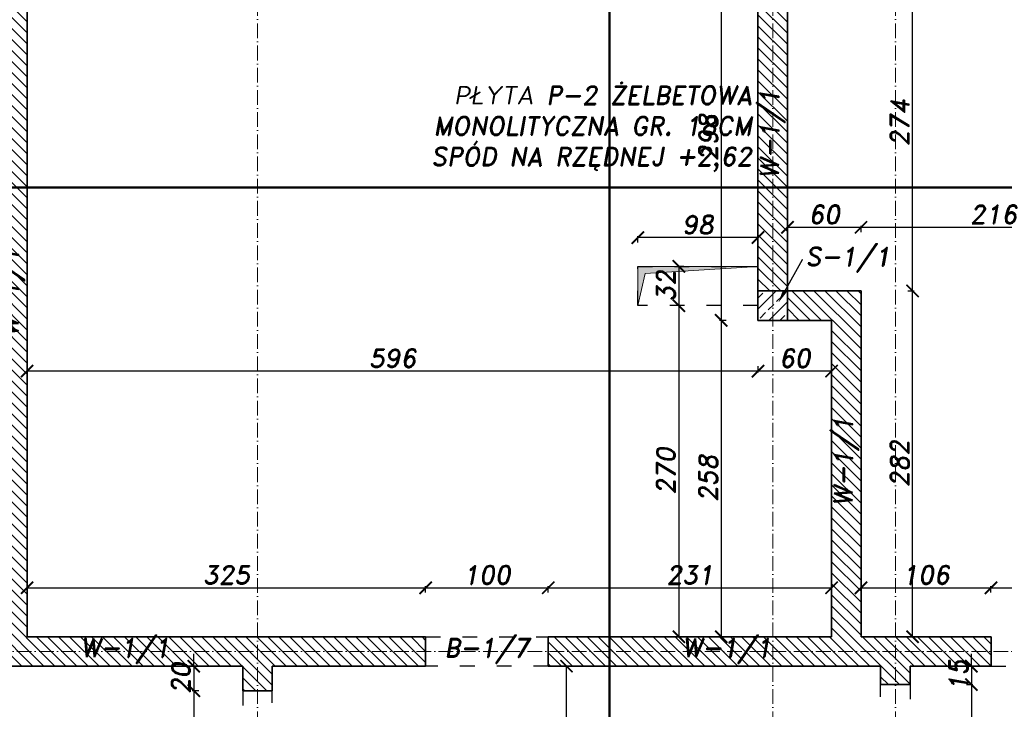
# Model space of a CAD drawing. Header units: millimetres. Extents: x 295948 to 312016, y 6878 to 18016.
# Tile 18 of 252: x 296744 to 297547, y 12439 to 13001. Entities that reach past the tile are written whole.
import ezdxf
from ezdxf import colors
from ezdxf.entities.mleader import LeaderData, LeaderLine
from ezdxf.math import Vec2, Vec3

# ---------------------------------------------------------------- set-up
doc = ezdxf.new("R2010")
doc.units = ezdxf.units.MM
doc.linetypes.add('ACAD_ISO03W100', pattern=[30, 12, -18])
doc.linetypes.add('ACAD_ISO10W100', pattern=[18, 12, -3, 0, -3])
for name, color, linetype, lineweight in [('konstrukcja', 3, 'Continuous', 35), ('konstrukcja wymiary', 1, 'Continuous', 13), ('kreskowanie', 253, 'Continuous', 0), ('opisy', 2, 'Continuous', 18), ('osie', 5, 'ACAD_ISO10W100', 13), ('zbrojenie', 4, 'Continuous', 50)]:
    doc.layers.add(name, color=color, linetype=linetype, lineweight=lineweight)
doc.layers.add('przerywane', color=6, linetype='ACAD_ISO03W100')
doc.styles.add('KONSTRUKCJA', font='romand.shx', dxfattribs={"oblique": 10})
doc.styles.get("Standard").update_dxf_attribs({"font": 'romand.shx', "oblique": 10})
doc.dimstyles.new('175', dxfattribs={"dimtxt": 15, "dimasz": 10, "dimexe": 1.25, "dimexo": 0.625, "dimgap": 3, "dimtad": 1, "dimdec": 0, "dimrnd": 0.5, "dimtxsty": 'KONSTRUKCJA', "dimblk": 'ARCHTICK', "dimcen": 2.5, "dimadec": 0, "dimazin": 0, "dimtfac": 1, "dimtdec": 0, "dimtix": 1, "dimtmove": 0, "dimatfit": 3, "dimfxl": 4, "dimfxlon": 1, "dimarcsym": 0})

# ---------------------------------------------------------------- blocks, each defined once
blk = doc.blocks.new('_ArchTick')
at = {"color": 0, "linetype": 'ByBlock', "lineweight": 13, "const_width": 0.15}
blk.add_lwpolyline([(-0.5, -0.5), (0.5, 0.5)], dxfattribs=at)
blk = doc.blocks.new('*D554')
at = {"layer": 'Defpoints', "color": 0, "transparency": 16777216}
for p in [(297075.36, 12537.84), (296750.36, 12497.84), (297075.36, 12497.84)]:
    blk.add_point(p, dxfattribs=at)
at = {"layer": 'konstrukcja wymiary', "color": 0, "lineweight": -2, "transparency": 16777216}
for p, q in [((296750.36, 12533.84), (296750.36, 12539.09)), ((296750.36, 12537.84), (297075.36, 12537.84)), ((297075.36, 12533.84), (297075.36, 12539.09))]:
    blk.add_line(p, q, dxfattribs=at)
at = {"layer": 'konstrukcja wymiary', "color": 0, "lineweight": -2, "transparency": 16777216, "xscale": 10, "yscale": 10, "zscale": 10, "rotation": 180}
blk.add_blockref('_ArchTick', (296750.36, 12537.84), dxfattribs=at)
at = {"layer": 'konstrukcja wymiary', "color": 0, "lineweight": -2, "transparency": 16777216, "xscale": 10, "yscale": 10, "zscale": 10}
blk.add_blockref('_ArchTick', (297075.36, 12537.84), dxfattribs=at)
at = {"layer": 'konstrukcja wymiary', "color": 0, "transparency": 16777216, "insert": (296912.86, 12548.34), "char_height": 15, "attachment_point": 5, "style": 'KONSTRUKCJA'}
blk.add_mtext('325', dxfattribs=at)
blk = doc.blocks.new('*D555')
at = {"layer": 'Defpoints', "color": 0, "transparency": 16777216}
for p in [(297175.36, 12537.84), (297075.36, 12497.84), (297175.36, 12497.84)]:
    blk.add_point(p, dxfattribs=at)
at = {"layer": 'konstrukcja wymiary', "color": 0, "lineweight": -2, "transparency": 16777216}
for p, q in [((297075.36, 12533.84), (297075.36, 12539.09)), ((297075.36, 12537.84), (297175.36, 12537.84)), ((297175.36, 12533.84), (297175.36, 12539.09))]:
    blk.add_line(p, q, dxfattribs=at)
at = {"layer": 'konstrukcja wymiary', "color": 0, "lineweight": -2, "transparency": 16777216, "xscale": 10, "yscale": 10, "zscale": 10, "rotation": 180}
blk.add_blockref('_ArchTick', (297075.36, 12537.84), dxfattribs=at)
at = {"layer": 'konstrukcja wymiary', "color": 0, "lineweight": -2, "transparency": 16777216, "xscale": 10, "yscale": 10, "zscale": 10}
blk.add_blockref('_ArchTick', (297175.36, 12537.84), dxfattribs=at)
at = {"layer": 'konstrukcja wymiary', "color": 0, "transparency": 16777216, "insert": (297125.36, 12548.34), "char_height": 15, "attachment_point": 5, "style": 'KONSTRUKCJA'}
blk.add_mtext('100', dxfattribs=at)
blk = doc.blocks.new('*D556')
at = {"layer": 'Defpoints', "color": 0, "transparency": 16777216}
for p in [(297406.36, 12537.84), (297175.36, 12497.84), (297406.36, 12497.84)]:
    blk.add_point(p, dxfattribs=at)
at = {"layer": 'konstrukcja wymiary', "color": 0, "lineweight": -2, "transparency": 16777216}
for p, q in [((297175.36, 12533.84), (297175.36, 12539.09)), ((297175.36, 12537.84), (297406.36, 12537.84)), ((297406.36, 12533.84), (297406.36, 12539.09))]:
    blk.add_line(p, q, dxfattribs=at)
at = {"layer": 'konstrukcja wymiary', "color": 0, "lineweight": -2, "transparency": 16777216, "xscale": 10, "yscale": 10, "zscale": 10, "rotation": 180}
blk.add_blockref('_ArchTick', (297175.36, 12537.84), dxfattribs=at)
at = {"layer": 'konstrukcja wymiary', "color": 0, "lineweight": -2, "transparency": 16777216, "xscale": 10, "yscale": 10, "zscale": 10}
blk.add_blockref('_ArchTick', (297406.36, 12537.84), dxfattribs=at)
at = {"layer": 'konstrukcja wymiary', "color": 0, "transparency": 16777216, "insert": (297290.86, 12548.34), "char_height": 15, "attachment_point": 5, "style": 'KONSTRUKCJA'}
blk.add_mtext('231', dxfattribs=at)
blk = doc.blocks.new('*D557')
at = {"layer": 'Defpoints', "color": 0, "transparency": 16777216}
for p in [(297536.36, 12537.84), (297430.36, 12497.84), (297536.36, 12497.84)]:
    blk.add_point(p, dxfattribs=at)
at = {"layer": 'konstrukcja wymiary', "color": 0, "lineweight": -2, "transparency": 16777216}
for p, q in [((297430.36, 12533.84), (297430.36, 12539.09)), ((297430.36, 12537.84), (297536.36, 12537.84)), ((297536.36, 12533.84), (297536.36, 12539.09))]:
    blk.add_line(p, q, dxfattribs=at)
at = {"layer": 'konstrukcja wymiary', "color": 0, "lineweight": -2, "transparency": 16777216, "xscale": 10, "yscale": 10, "zscale": 10, "rotation": 180}
blk.add_blockref('_ArchTick', (297430.36, 12537.84), dxfattribs=at)
at = {"layer": 'konstrukcja wymiary', "color": 0, "lineweight": -2, "transparency": 16777216, "xscale": 10, "yscale": 10, "zscale": 10}
blk.add_blockref('_ArchTick', (297536.36, 12537.84), dxfattribs=at)
at = {"layer": 'konstrukcja wymiary', "color": 0, "transparency": 16777216, "insert": (297483.36, 12548.34), "char_height": 15, "attachment_point": 5, "style": 'KONSTRUKCJA'}
blk.add_mtext('106', dxfattribs=at)
blk = doc.blocks.new('*D558')
at = {"layer": 'Defpoints', "color": 0, "transparency": 16777216}
for p in [(297626.36, 12537.84), (297536.36, 12497.84), (297626.36, 12497.84)]:
    blk.add_point(p, dxfattribs=at)
at = {"layer": 'konstrukcja wymiary', "color": 0, "lineweight": -2, "transparency": 16777216}
for p, q in [((297536.36, 12533.84), (297536.36, 12539.09)), ((297536.36, 12537.84), (297626.36, 12537.84)), ((297626.36, 12533.84), (297626.36, 12539.09))]:
    blk.add_line(p, q, dxfattribs=at)
at = {"layer": 'konstrukcja wymiary', "color": 0, "lineweight": -2, "transparency": 16777216, "xscale": 10, "yscale": 10, "zscale": 10, "rotation": 180}
blk.add_blockref('_ArchTick', (297536.36, 12537.84), dxfattribs=at)
at = {"layer": 'konstrukcja wymiary', "color": 0, "lineweight": -2, "transparency": 16777216, "xscale": 10, "yscale": 10, "zscale": 10}
blk.add_blockref('_ArchTick', (297626.36, 12537.84), dxfattribs=at)
at = {"layer": 'konstrukcja wymiary', "color": 0, "transparency": 16777216, "insert": (297581.36, 12548.34), "char_height": 15, "attachment_point": 5, "style": 'KONSTRUKCJA'}
blk.add_mtext('90', dxfattribs=at)
blk = doc.blocks.new('*D563')
at = {"layer": 'Defpoints', "color": 0, "transparency": 16777216}
for p in [(297470.36, 12473.84), (297470.36, 12458.84), (297520.36, 12458.84)]:
    blk.add_point(p, dxfattribs=at)
at = {"layer": 'konstrukcja wymiary', "color": 0, "lineweight": -2, "transparency": 16777216}
for p, q in [((297520.36, 12473.84), (297520.36, 12483.84)), ((297516.36, 12473.84), (297521.61, 12473.84)), ((297520.36, 12473.84), (297520.36, 12458.84)), ((297516.36, 12458.84), (297521.61, 12458.84)), ((297520.36, 12458.84), (297520.36, 12448.84))]:
    blk.add_line(p, q, dxfattribs=at)
at = {"layer": 'konstrukcja wymiary', "color": 0, "lineweight": -2, "transparency": 16777216, "xscale": 10, "yscale": 10, "zscale": 10}
for p, rotation in [((297520.36, 12473.84), 270), ((297520.36, 12458.84), 90)]:
    blk.add_blockref('_ArchTick', p, dxfattribs=dict(at, rotation=rotation))
at = {"layer": 'konstrukcja wymiary', "color": 0, "transparency": 16777216, "insert": (297509.86, 12466.34), "char_height": 15, "attachment_point": 5, "rotation": 90, "style": 'KONSTRUKCJA'}
blk.add_mtext('15', dxfattribs=at)
blk = doc.blocks.new('*D564')
at = {"layer": 'Defpoints', "color": 0, "transparency": 16777216}
for p in [(297470.36, 12458.84), (297470.36, 12358.84), (297520.36, 12358.84)]:
    blk.add_point(p, dxfattribs=at)
at = {"layer": 'konstrukcja wymiary', "color": 0, "lineweight": -2, "transparency": 16777216}
for p, q in [((297516.36, 12458.84), (297521.61, 12458.84)), ((297520.36, 12458.84), (297520.36, 12358.84)), ((297516.36, 12358.84), (297521.61, 12358.84))]:
    blk.add_line(p, q, dxfattribs=at)
at = {"layer": 'konstrukcja wymiary', "color": 0, "lineweight": -2, "transparency": 16777216, "xscale": 10, "yscale": 10, "zscale": 10}
for p, rotation in [((297520.36, 12458.84), 90), ((297520.36, 12358.84), 270)]:
    blk.add_blockref('_ArchTick', p, dxfattribs=dict(at, rotation=rotation))
at = {"layer": 'konstrukcja wymiary', "color": 0, "transparency": 16777216, "insert": (297509.86, 12408.84), "char_height": 15, "attachment_point": 5, "rotation": 90, "style": 'KONSTRUKCJA'}
blk.add_mtext('100', dxfattribs=at)
blk = doc.blocks.new('*D568')
at = {"layer": 'Defpoints', "color": 0, "transparency": 16777216}
for p in [(296926.36, 12473.84), (296886.36, 12453.84), (296926.36, 12453.84)]:
    blk.add_point(p, dxfattribs=at)
at = {"layer": 'konstrukcja wymiary', "color": 0, "lineweight": -2, "transparency": 16777216}
for p, q in [((296886.36, 12473.84), (296886.36, 12483.84)), ((296890.36, 12473.84), (296885.11, 12473.84)), ((296886.36, 12473.84), (296886.36, 12453.84)), ((296890.36, 12453.84), (296885.11, 12453.84)), ((296886.36, 12453.84), (296886.36, 12443.84))]:
    blk.add_line(p, q, dxfattribs=at)
at = {"layer": 'konstrukcja wymiary', "color": 0, "lineweight": -2, "transparency": 16777216, "xscale": 10, "yscale": 10, "zscale": 10}
for p, rotation in [((296886.36, 12473.84), 270), ((296886.36, 12453.84), 90)]:
    blk.add_blockref('_ArchTick', p, dxfattribs=dict(at, rotation=rotation))
at = {"layer": 'konstrukcja wymiary', "color": 0, "transparency": 16777216, "insert": (296875.86, 12463.84), "char_height": 15, "attachment_point": 5, "rotation": 90, "style": 'KONSTRUKCJA'}
blk.add_mtext('20', dxfattribs=at)
blk = doc.blocks.new('*D569')
at = {"layer": 'Defpoints', "color": 0, "transparency": 16777216}
for p in [(296926.36, 12453.84), (296886.36, 12353.84), (296926.36, 12353.84)]:
    blk.add_point(p, dxfattribs=at)
at = {"layer": 'konstrukcja wymiary', "color": 0, "lineweight": -2, "transparency": 16777216}
for p, q in [((296890.36, 12453.84), (296885.11, 12453.84)), ((296886.36, 12453.84), (296886.36, 12353.84)), ((296890.36, 12353.84), (296885.11, 12353.84))]:
    blk.add_line(p, q, dxfattribs=at)
at = {"layer": 'konstrukcja wymiary', "color": 0, "lineweight": -2, "transparency": 16777216, "xscale": 10, "yscale": 10, "zscale": 10}
for p, rotation in [((296886.36, 12453.84), 90), ((296886.36, 12353.84), 270)]:
    blk.add_blockref('_ArchTick', p, dxfattribs=dict(at, rotation=rotation))
at = {"layer": 'konstrukcja wymiary', "color": 0, "transparency": 16777216, "insert": (296875.86, 12403.84), "char_height": 15, "attachment_point": 5, "rotation": 90, "style": 'KONSTRUKCJA'}
blk.add_mtext('100', dxfattribs=at)
blk = doc.blocks.new('*D577')
at = {"layer": 'Defpoints', "color": 0, "transparency": 16777216}
for p in [(297175.36, 12473.84), (297190.24, 12473.84), (297214.36, 12306.84)]:
    blk.add_point(p, dxfattribs=at)
at = {"layer": 'konstrukcja wymiary', "color": 0, "lineweight": -2, "transparency": 16777216}
for p, q in [((297186.24, 12473.84), (297191.49, 12473.84)), ((297190.24, 12306.84), (297190.24, 12473.84)), ((297194.24, 12306.84), (297188.99, 12306.84))]:
    blk.add_line(p, q, dxfattribs=at)
at = {"layer": 'konstrukcja wymiary', "color": 0, "lineweight": -2, "transparency": 16777216, "xscale": 10, "yscale": 10, "zscale": 10}
for p, rotation in [((297190.24, 12473.84), 90), ((297190.24, 12306.84), 270)]:
    blk.add_blockref('_ArchTick', p, dxfattribs=dict(at, rotation=rotation))
at = {"layer": 'konstrukcja wymiary', "color": 0, "transparency": 16777216, "insert": (297179.74, 12390.34), "char_height": 15, "attachment_point": 5, "rotation": 90, "style": 'KONSTRUKCJA'}
blk.add_mtext('167', dxfattribs=at)
blk = doc.blocks.new('*D2717')
at = {"layer": 'Defpoints', "color": 0, "transparency": 16777216}
for p in [(297430.36, 12831.81), (297370.36, 12779.94), (297430.36, 12779.94)]:
    blk.add_point(p, dxfattribs=at)
at = {"layer": 'konstrukcja wymiary', "color": 0, "lineweight": -2, "transparency": 16777216}
for p, q in [((297370.36, 12827.81), (297370.36, 12833.06)), ((297370.36, 12831.81), (297430.36, 12831.81)), ((297430.36, 12827.81), (297430.36, 12833.06))]:
    blk.add_line(p, q, dxfattribs=at)
at = {"layer": 'konstrukcja wymiary', "color": 0, "lineweight": -2, "transparency": 16777216, "xscale": 10, "yscale": 10, "zscale": 10, "rotation": 180}
blk.add_blockref('_ArchTick', (297370.36, 12831.81), dxfattribs=at)
at = {"layer": 'konstrukcja wymiary', "color": 0, "lineweight": -2, "transparency": 16777216, "xscale": 10, "yscale": 10, "zscale": 10}
blk.add_blockref('_ArchTick', (297430.36, 12831.81), dxfattribs=at)
at = {"layer": 'konstrukcja wymiary', "color": 0, "transparency": 16777216, "insert": (297400.36, 12842.31), "char_height": 15, "attachment_point": 5, "style": 'KONSTRUKCJA'}
blk.add_mtext('60', dxfattribs=at)
blk = doc.blocks.new('*D2718')
at = {"layer": 'Defpoints', "color": 0, "transparency": 16777216}
for p in [(297646.36, 12831.81), (297430.36, 12779.94), (297646.36, 12497.84)]:
    blk.add_point(p, dxfattribs=at)
at = {"layer": 'konstrukcja wymiary', "color": 0, "lineweight": -2, "transparency": 16777216}
for p, q in [((297430.36, 12827.81), (297430.36, 12833.06)), ((297430.36, 12831.81), (297646.36, 12831.81)), ((297646.36, 12827.81), (297646.36, 12833.06))]:
    blk.add_line(p, q, dxfattribs=at)
at = {"layer": 'konstrukcja wymiary', "color": 0, "lineweight": -2, "transparency": 16777216, "xscale": 10, "yscale": 10, "zscale": 10, "rotation": 180}
blk.add_blockref('_ArchTick', (297430.36, 12831.81), dxfattribs=at)
at = {"layer": 'konstrukcja wymiary', "color": 0, "lineweight": -2, "transparency": 16777216, "xscale": 10, "yscale": 10, "zscale": 10}
blk.add_blockref('_ArchTick', (297646.36, 12831.81), dxfattribs=at)
at = {"layer": 'konstrukcja wymiary', "color": 0, "transparency": 16777216, "insert": (297538.36, 12842.31), "char_height": 15, "attachment_point": 5, "style": 'KONSTRUKCJA'}
blk.add_mtext('216', dxfattribs=at)
blk = doc.blocks.new('*D2712')
at = {"layer": 'Defpoints', "color": 0, "transparency": 16777216}
for p in [(297346.36, 12755.94), (297406.36, 12755.94), (297346.36, 12714.53)]:
    blk.add_point(p, dxfattribs=at)
at = {"layer": 'konstrukcja wymiary', "color": 0, "lineweight": -2, "transparency": 16777216}
for p, q in [((297346.36, 12718.53), (297346.36, 12713.28)), ((297406.36, 12718.53), (297406.36, 12713.28)), ((297406.36, 12714.53), (297346.36, 12714.53))]:
    blk.add_line(p, q, dxfattribs=at)
at = {"layer": 'konstrukcja wymiary', "color": 0, "lineweight": -2, "transparency": 16777216, "xscale": 10, "yscale": 10, "zscale": 10, "rotation": 180}
blk.add_blockref('_ArchTick', (297346.36, 12714.53), dxfattribs=at)
at = {"layer": 'konstrukcja wymiary', "color": 0, "lineweight": -2, "transparency": 16777216, "xscale": 10, "yscale": 10, "zscale": 10}
blk.add_blockref('_ArchTick', (297406.36, 12714.53), dxfattribs=at)
at = {"layer": 'konstrukcja wymiary', "color": 0, "transparency": 16777216, "insert": (297376.36, 12725.03), "char_height": 15, "attachment_point": 5, "style": 'KONSTRUKCJA'}
blk.add_mtext('60', dxfattribs=at)
blk = doc.blocks.new('*D2713')
at = {"layer": 'Defpoints', "color": 0, "transparency": 16777216}
for p in [(297346.36, 12755.94), (296750.36, 12714.53), (296750.36, 12497.84)]:
    blk.add_point(p, dxfattribs=at)
at = {"layer": 'konstrukcja wymiary', "color": 0, "lineweight": -2, "transparency": 16777216}
for p, q in [((297346.36, 12718.53), (297346.36, 12713.28)), ((296750.36, 12710.53), (296750.36, 12715.78)), ((297346.36, 12714.53), (296750.36, 12714.53))]:
    blk.add_line(p, q, dxfattribs=at)
at = {"layer": 'konstrukcja wymiary', "color": 0, "lineweight": -2, "transparency": 16777216, "xscale": 10, "yscale": 10, "zscale": 10, "rotation": 180}
blk.add_blockref('_ArchTick', (296750.36, 12714.53), dxfattribs=at)
at = {"layer": 'konstrukcja wymiary', "color": 0, "lineweight": -2, "transparency": 16777216, "xscale": 10, "yscale": 10, "zscale": 10}
blk.add_blockref('_ArchTick', (297346.36, 12714.53), dxfattribs=at)
at = {"layer": 'konstrukcja wymiary', "color": 0, "transparency": 16777216, "insert": (297048.36, 12725.03), "char_height": 15, "attachment_point": 5, "style": 'KONSTRUKCJA'}
blk.add_mtext('596', dxfattribs=at)
blk = doc.blocks.new('*D2714')
at = {"layer": 'Defpoints', "color": 0, "transparency": 16777216}
for p in [(297346.36, 13053.84), (297316.36, 12755.94), (297346.36, 12755.94)]:
    blk.add_point(p, dxfattribs=at)
at = {"layer": 'konstrukcja wymiary', "color": 0, "lineweight": -2, "transparency": 16777216}
for p, q in [((297320.36, 13053.84), (297315.11, 13053.84)), ((297316.36, 13053.84), (297316.36, 12755.94)), ((297320.36, 12755.94), (297315.11, 12755.94))]:
    blk.add_line(p, q, dxfattribs=at)
at = {"layer": 'konstrukcja wymiary', "color": 0, "lineweight": -2, "transparency": 16777216, "xscale": 10, "yscale": 10, "zscale": 10}
for p, rotation in [((297316.36, 13053.84), 90), ((297316.36, 12755.94), 270)]:
    blk.add_blockref('_ArchTick', p, dxfattribs=dict(at, rotation=rotation))
at = {"layer": 'konstrukcja wymiary', "color": 0, "transparency": 16777216, "insert": (297305.86, 12904.89), "char_height": 15, "attachment_point": 5, "rotation": 90, "style": 'KONSTRUKCJA'}
blk.add_mtext('298', dxfattribs=at)
blk = doc.blocks.new('*D2715')
at = {"layer": 'Defpoints', "color": 0, "transparency": 16777216}
for p in [(297346.36, 12755.94), (297316.36, 12497.84), (297406.36, 12497.84)]:
    blk.add_point(p, dxfattribs=at)
at = {"layer": 'konstrukcja wymiary', "color": 0, "lineweight": -2, "transparency": 16777216}
for p, q in [((297320.36, 12755.94), (297315.11, 12755.94)), ((297316.36, 12755.94), (297316.36, 12497.84)), ((297320.36, 12497.84), (297315.11, 12497.84))]:
    blk.add_line(p, q, dxfattribs=at)
at = {"layer": 'konstrukcja wymiary', "color": 0, "lineweight": -2, "transparency": 16777216, "xscale": 10, "yscale": 10, "zscale": 10}
for p, rotation in [((297316.36, 12755.94), 90), ((297316.36, 12497.84), 270)]:
    blk.add_blockref('_ArchTick', p, dxfattribs=dict(at, rotation=rotation))
at = {"layer": 'konstrukcja wymiary', "color": 0, "transparency": 16777216, "insert": (297305.86, 12626.89), "char_height": 15, "attachment_point": 5, "rotation": 90, "style": 'KONSTRUKCJA'}
blk.add_mtext('258', dxfattribs=at)
blk = doc.blocks.new('*D2716')
at = {"layer": 'Defpoints', "color": 0, "transparency": 16777216}
for p in [(297430.36, 12779.94), (297472.42, 12779.94), (297430.36, 12497.84)]:
    blk.add_point(p, dxfattribs=at)
at = {"layer": 'konstrukcja wymiary', "color": 0, "lineweight": -2, "transparency": 16777216}
for p, q in [((297468.42, 12779.94), (297473.67, 12779.94)), ((297472.42, 12497.84), (297472.42, 12779.94)), ((297468.42, 12497.84), (297473.67, 12497.84))]:
    blk.add_line(p, q, dxfattribs=at)
at = {"layer": 'konstrukcja wymiary', "color": 0, "lineweight": -2, "transparency": 16777216, "xscale": 10, "yscale": 10, "zscale": 10}
for p, rotation in [((297472.42, 12779.94), 90), ((297472.42, 12497.84), 270)]:
    blk.add_blockref('_ArchTick', p, dxfattribs=dict(at, rotation=rotation))
at = {"layer": 'konstrukcja wymiary', "color": 0, "transparency": 16777216, "insert": (297461.92, 12638.89), "char_height": 15, "attachment_point": 5, "rotation": 90, "style": 'KONSTRUKCJA'}
blk.add_mtext('282', dxfattribs=at)
blk = doc.blocks.new('*D2711')
at = {"layer": 'Defpoints', "color": 0, "transparency": 16777216}
for p in [(297370.36, 13053.84), (297472.42, 13053.84), (297430.36, 12779.94)]:
    blk.add_point(p, dxfattribs=at)
at = {"layer": 'konstrukcja wymiary', "color": 0, "lineweight": -2, "transparency": 16777216}
for p, q in [((297468.42, 13053.84), (297473.67, 13053.84)), ((297472.42, 12779.94), (297472.42, 13053.84)), ((297468.42, 12779.94), (297473.67, 12779.94))]:
    blk.add_line(p, q, dxfattribs=at)
at = {"layer": 'konstrukcja wymiary', "color": 0, "lineweight": -2, "transparency": 16777216, "xscale": 10, "yscale": 10, "zscale": 10}
for p, rotation in [((297472.42, 13053.84), 90), ((297472.42, 12779.94), 270)]:
    blk.add_blockref('_ArchTick', p, dxfattribs=dict(at, rotation=rotation))
at = {"layer": 'konstrukcja wymiary', "color": 0, "transparency": 16777216, "insert": (297461.92, 12916.89), "char_height": 15, "attachment_point": 5, "rotation": 90, "style": 'KONSTRUKCJA'}
blk.add_mtext('274', dxfattribs=at)
blk = doc.blocks.new('*D2719')
at = {"layer": 'Defpoints', "color": 0, "transparency": 16777216}
for p in [(297346.36, 12799.94), (297281.82, 12767.94), (297346.36, 12767.94)]:
    blk.add_point(p, dxfattribs=at)
at = {"layer": 'konstrukcja wymiary', "color": 0, "lineweight": -2, "transparency": 16777216}
for p, q in [((297285.82, 12799.94), (297280.57, 12799.94)), ((297281.82, 12799.94), (297281.82, 12767.94)), ((297285.82, 12767.94), (297280.57, 12767.94))]:
    blk.add_line(p, q, dxfattribs=at)
at = {"layer": 'konstrukcja wymiary', "color": 0, "lineweight": -2, "transparency": 16777216, "xscale": 10, "yscale": 10, "zscale": 10}
for p, rotation in [((297281.82, 12799.94), 90), ((297281.82, 12767.94), 270)]:
    blk.add_blockref('_ArchTick', p, dxfattribs=dict(at, rotation=rotation))
at = {"layer": 'konstrukcja wymiary', "color": 0, "transparency": 16777216, "insert": (297271.32, 12783.94), "char_height": 15, "attachment_point": 5, "rotation": 90, "style": 'KONSTRUKCJA'}
blk.add_mtext('32', dxfattribs=at)
blk = doc.blocks.new('*D2720')
at = {"layer": 'Defpoints', "color": 0, "transparency": 16777216}
for p in [(297346.36, 12767.94), (297281.82, 12497.84), (297406.36, 12497.84)]:
    blk.add_point(p, dxfattribs=at)
at = {"layer": 'konstrukcja wymiary', "color": 0, "lineweight": -2, "transparency": 16777216}
for p, q in [((297285.82, 12767.94), (297280.57, 12767.94)), ((297281.82, 12767.94), (297281.82, 12497.84)), ((297285.82, 12497.84), (297280.57, 12497.84))]:
    blk.add_line(p, q, dxfattribs=at)
at = {"layer": 'konstrukcja wymiary', "color": 0, "lineweight": -2, "transparency": 16777216, "xscale": 10, "yscale": 10, "zscale": 10}
for p, rotation in [((297281.82, 12767.94), 90), ((297281.82, 12497.84), 270)]:
    blk.add_blockref('_ArchTick', p, dxfattribs=dict(at, rotation=rotation))
at = {"layer": 'konstrukcja wymiary', "color": 0, "transparency": 16777216, "insert": (297271.32, 12632.89), "char_height": 15, "attachment_point": 5, "rotation": 90, "style": 'KONSTRUKCJA'}
blk.add_mtext('270', dxfattribs=at)
blk = doc.blocks.new('*D2721')
at = {"layer": 'Defpoints', "color": 0, "transparency": 16777216}
for p in [(297248.36, 12823.45), (297248.36, 12799.94), (297346.36, 12799.94)]:
    blk.add_point(p, dxfattribs=at)
at = {"layer": 'konstrukcja wymiary', "color": 0, "lineweight": -2, "transparency": 16777216}
for p, q in [((297248.36, 12819.45), (297248.36, 12824.7)), ((297346.36, 12823.45), (297248.36, 12823.45)), ((297346.36, 12819.45), (297346.36, 12824.7))]:
    blk.add_line(p, q, dxfattribs=at)
at = {"layer": 'konstrukcja wymiary', "color": 0, "lineweight": -2, "transparency": 16777216, "xscale": 10, "yscale": 10, "zscale": 10, "rotation": 180}
blk.add_blockref('_ArchTick', (297248.36, 12823.45), dxfattribs=at)
at = {"layer": 'konstrukcja wymiary', "color": 0, "lineweight": -2, "transparency": 16777216, "xscale": 10, "yscale": 10, "zscale": 10}
blk.add_blockref('_ArchTick', (297346.36, 12823.45), dxfattribs=at)
at = {"layer": 'konstrukcja wymiary', "color": 0, "transparency": 16777216, "insert": (297297.36, 12833.95), "char_height": 15, "attachment_point": 5, "style": 'KONSTRUKCJA'}
blk.add_mtext('98', dxfattribs=at)

msp = doc.modelspace()

# ---------------------------------------------------------------- hatches: boundary and pattern name
at = {"layer": 'konstrukcja wymiary'}
h = msp.add_hatch(color=256, dxfattribs=at)
h.dxf.hatch_style = 1
h.paths.add_polyline_path([(297254.43, 12794.174), (297248.362, 12767.942), (297248.362, 12799.942), (297346.362, 12799.942)])
at = {"layer": 'kreskowanie'}
h = msp.add_hatch(dxfattribs=at)
h.set_pattern_fill('ANSI31', color=256, scale=2, angle=90, style=0)
h.set_pattern_definition([(135, (0, -60), (-4.49012806, -4.49012806), [])])
h.paths.add_polyline_path([(296438.362, 13077.843), (296330.362, 13077.843), (296330.362, 13053.842), (296438.362, 13053.842)])
h.paths.add_polyline_path([(296823.362, 13077.843), (296618.362, 13077.843), (296618.362, 13053.842), (296726.362, 13053.842), (296726.362, 12497.843), (296706.362, 12497.843), (296706.362, 12473.843), (296926.362, 12473.843), (296926.362, 12453.843), (296950.362, 12453.843), (296950.362, 12473.843), (297075.362, 12473.843), (297075.362, 12497.843), (296750.362, 12497.843), (296750.362, 13053.842), (296823.362, 13053.842)])
h.paths.add_polyline_path([(297148.362, 13077.843), (296983.362, 13077.843), (296983.362, 13053.842), (297148.362, 13053.842), (297148.362, 13053.842)])
h.paths.add_polyline_path([(297413.362, 13077.843), (297248.362, 13077.843), (297248.362, 13053.842), (297346.362, 13053.842), (297346.362, 12779.943), (297370.362, 12779.943), (297370.362, 13053.842), (297413.362, 13053.842)])
h.paths.add_polyline_path([(297778.362, 13077.843), (297573.362, 13077.843), (297573.362, 13053.842), (297646.362, 13053.842), (297646.362, 12497.843), (297626.362, 12497.843), (297626.362, 12473.843), (297690.362, 12473.843), (297690.362, 12497.843), (297670.362, 12497.843), (297670.362, 13053.842), (297778.362, 13053.842)])
h.paths.add_polyline_path([(298066.362, 13077.843), (297958.362, 13077.843), (297958.362, 13053.842), (298066.362, 13053.842)])
h.paths.add_polyline_path([(296616.362, 12497.843), (296330.362, 12497.843), (296330.362, 13053.842), (296306.362, 13053.842), (296306.362, 12266.843), (296330.362, 12266.858), (296330.362, 12473.843), (296616.362, 12473.843)])
h.paths.add_polyline_path([(297536.362, 12497.843), (297430.362, 12497.843), (297430.362, 12779.943), (297370.362, 12779.943), (297370.362, 12755.943), (297406.362, 12755.943), (297406.362, 12497.843), (297175.362, 12497.843), (297175.362, 12473.843), (297446.362, 12473.843), (297446.362, 12458.843), (297470.362, 12458.843), (297470.362, 12473.843), (297536.362, 12473.843)])
h.paths.add_polyline_path([(298090.362, 13053.842), (298066.362, 13053.842), (298066.362, 12497.843), (297780.362, 12497.843), (297780.362, 12473.843), (298066.478, 12473.843), (298066.478, 12266.843), (298090.362, 12266.843)])
h.paths.add_polyline_path([(297841.362, 11862.843), (297683.362, 11862.843), (297683.362, 11838.843), (297841.362, 11838.843)])
h.paths.add_polyline_path([(298066.362, 11862.843), (297991.362, 11862.843), (297991.362, 11838.843), (298066.362, 11838.843)])
h.paths.add_polyline_path([(298090.362, 12211.843), (298066.478, 12211.843), (298066.362, 11862.843), (298090.362, 11862.843)])
h.paths.add_polyline_path([(297533.362, 11862.843), (297470.362, 11862.843), (297470.362, 11838.843), (297533.362, 11838.843)])
h.paths.add_polyline_path([(297470.362, 11982.843), (297446.362, 11982.843), (297446.362, 11922.843), (297408.362, 11922.843), (297408.362, 11898.843), (297446.362, 11898.843), (297446.362, 11862.843), (297470.362, 11862.843)])
h.paths.add_polyline_path([(297470.362, 12358.843), (297446.362, 12358.843), (297446.362, 12306.843), (297408.362, 12306.843), (297408.362, 12282.843), (297446.362, 12282.843), (297446.362, 12092.843), (297470.362, 12092.843)])
h.paths.add_polyline_path([(297258.362, 11922.843), (296950.362, 11922.843), (296950.362, 12353.843), (296926.362, 12353.843), (296926.362, 11862.843), (296950.362, 11862.843), (296950.362, 11898.843), (297258.362, 11898.843)])
h.paths.add_polyline_path([(296926.362, 11862.843), (296863.362, 11862.843), (296863.362, 11838.843), (296926.362, 11838.843)])
h.paths.add_polyline_path([(296713.362, 11862.843), (296555.362, 11862.843), (296555.362, 11838.843), (296713.362, 11838.843)])
h.paths.add_polyline_path([(296405.362, 11862.843), (296330.362, 11862.843), (296330.362, 11838.843), (296405.362, 11838.843)])
h.paths.add_polyline_path([(296330.362, 12211.858), (296306.362, 12211.858), (296306.362, 11862.843), (296330.362, 11862.843)])
h = msp.add_hatch(dxfattribs=at)
h.set_pattern_fill('ANSI33', color=256, scale=2, style=0)
h.set_pattern_definition([(45, (1040, -357.9), (-8.9802561, 8.9802561), []), (45, (1048.98, -357.9), (-8.9802561, 8.9802561), [6.35, -3.175])])
h.paths.add_polyline_path([(297370.362, 12755.943), (297346.362, 12755.943), (297346.362, 12779.943), (297370.362, 12779.943)])

# ---------------------------------------------------------------- linework, layer by layer
at = {"layer": 'konstrukcja'}
for p, q in [((296750.362, 12497.843), (296750.362, 13053.842)), ((297346.362, 13053.842), (297346.362, 12755.943)), ((297370.362, 12779.943), (297370.362, 13053.842)), ((297430.362, 12779.943), (297370.362, 12779.943)), ((297430.362, 12497.843), (297430.362, 12779.943)), ((297346.362, 12755.943), (297406.362, 12755.943)), ((297406.362, 12755.943), (297406.362, 12497.843)), ((297075.362, 12497.843), (296750.362, 12497.843)), ((297075.362, 12473.843), (297075.362, 12497.843)), ((297406.362, 12497.843), (297175.362, 12497.843)), ((297175.362, 12497.843), (297175.362, 12473.843)), ((297536.362, 12497.843), (297430.362, 12497.843)), ((297536.362, 12473.843), (297536.362, 12497.843)), ((296706.362, 12473.843), (296926.362, 12473.843)), ((296926.362, 12473.843), (296926.362, 12453.843)), ((296950.362, 12453.843), (296950.362, 12473.843)), ((296950.362, 12473.843), (297075.362, 12473.843)), ((297175.362, 12473.843), (297446.362, 12473.843)), ((297446.362, 12473.843), (297446.362, 12458.843)), ((297470.362, 12458.843), (297470.362, 12473.843)), ((297470.362, 12473.843), (297536.362, 12473.843)), ((296926.362, 12453.843), (296950.362, 12453.843)), ((297446.362, 12458.843), (297470.362, 12458.843))]:
    msp.add_line(p, q, dxfattribs=at)
msp.add_lwpolyline([(297370.362, 12779.943), (297346.362, 12779.943), (297346.362, 12755.943), (297370.362, 12755.943)], close=True, dxfattribs=at)
at = {"layer": 'konstrukcja wymiary'}
msp.add_lwpolyline([(297254.43, 12794.174), (297248.362, 12767.942), (297248.362, 12799.942), (297346.362, 12799.942)], close=True, dxfattribs=at)
at = {"layer": 'osie'}
for p, q in [((296938.362, 13396.288), (296938.362, 11777.108)), ((297358.362, 13396.288), (297358.362, 11777.108)), ((297458.362, 13396.288), (297458.362, 11777.108)), ((296126.645, 12485.843), (298155.44, 12485.843))]:
    msp.add_line(p, q, dxfattribs=at)
at = {"layer": 'przerywane'}
for p, q in [((297075.362, 12497.843), (297175.362, 12497.843)), ((297626.362, 12497.843), (297536.362, 12497.843)), ((297175.362, 12473.843), (297075.362, 12473.843)), ((297536.362, 12473.843), (297626.362, 12473.843)), ((296926.362, 12453.843), (296926.362, 12353.843)), ((296950.362, 12353.843), (296950.362, 12453.843)), ((297446.362, 12358.843), (297446.362, 12458.843)), ((297470.362, 12458.843), (297470.362, 12358.843))]:
    msp.add_line(p, q, dxfattribs=at)
msp.add_lwpolyline([(297346.362, 12767.942), (297248.362, 12767.942), (297248.362, 12799.942), (297346.362, 12799.942)], close=True, dxfattribs=at)
at = {"layer": 'zbrojenie'}
for p, q in [((297225.204, 11898.843), (297225.204, 13077.843)), ((298090.362, 12864.18), (296306.362, 12864.18))]:
    msp.add_line(p, q, dxfattribs=at)

# ---------------------------------------------------------------- texts
at = {"layer": 'opisy', "char_height": 15, "attachment_point": 5}
for s, insert in [('\\pxqr;PŁYTA P-2 ŻELBETOWA\\PMONOLITYCZNA GR. 18CM\\PSPÓD NA RZĘDNEJ +2,62', (297210.627, 12912.253)), ('W-1/1', (296830.265, 12486.343)), ('B-1/7', (297125.362, 12486.343)), ('W-1/1', (297320.885, 12486.343))]:
    msp.add_mtext(s, dxfattribs=dict(at, insert=insert))
at = {"layer": 'opisy', "char_height": 15, "attachment_point": 5, "rotation": 90}
for insert in [(297358.362, 12907.867), (296738.362, 12778.817), (297418.362, 12640.697)]:
    msp.add_mtext('W-1/1', dxfattribs=dict(at, insert=insert))

# ---------------------------------------------------------------- dimensions: what is measured, and where the dimension line sits
at = {"layer": 'konstrukcja wymiary'}
for base, p1, p2, picture, middle in [((297316.362, 12755.943), (297346.362, 13053.842), (297346.362, 12755.943), '*D2714', (297305.862, 12904.893)), ((297472.417, 12779.943), (297430.362, 12497.843), (297430.362, 12779.943), '*D2716', (297461.917, 12638.893)), ((296886.362, 12453.843), (296926.362, 12473.843), (296926.362, 12453.843), '*D568', (296875.862, 12463.843)), ((297520.362, 12458.843), (297470.362, 12473.843), (297470.362, 12458.843), '*D563', (297509.862, 12466.343))]:
    dim = msp.add_linear_dim(base=base, p1=p1, p2=p2, angle=90, dimstyle='175', dxfattribs=at)
    dim.commit()
    dim.dimension.update_dxf_attribs({"geometry": picture, "text_midpoint": middle})
for base, p1, p2, picture, middle in [((297472.417, 13053.842), (297430.362, 12779.943), (297370.362, 13053.842), '*D2711', (297461.917, 12916.893)), ((297281.82, 12767.942), (297346.362, 12799.942), (297346.362, 12767.942), '*D2719', (297271.32, 12783.943)), ((297281.82, 12497.843), (297346.362, 12767.942), (297406.362, 12497.843), '*D2720', (297271.32, 12632.893)), ((297316.362, 12497.843), (297346.362, 12755.943), (297406.362, 12497.843), '*D2715', (297305.862, 12626.893)), ((297190.239, 12473.843), (297214.362, 12306.843), (297175.362, 12473.843), '*D577', (297179.739, 12390.343)), ((297520.362, 12358.843), (297470.362, 12458.843), (297470.362, 12358.843), '*D564', (297509.862, 12408.843)), ((296886.362, 12353.843), (296926.362, 12453.843), (296926.362, 12353.843), '*D569', (296875.862, 12403.843))]:
    dim = msp.add_linear_dim(base=base, p1=p1, p2=p2, angle=90, dimstyle='175', override={"dimtmove": 1}, dxfattribs=at)
    dim.commit()
    dim.dimension.update_dxf_attribs({"geometry": picture, "text_midpoint": middle})
for base, p1, p2, picture, middle in [((297430.362, 12831.811), (297370.362, 12779.943), (297430.362, 12779.943), '*D2717', (297400.362, 12842.311)), ((297346.362, 12714.528), (297406.362, 12755.943), (297346.362, 12755.943), '*D2712', (297376.362, 12725.028))]:
    dim = msp.add_linear_dim(base=base, p1=p1, p2=p2, dimstyle='175', dxfattribs=at)
    dim.commit()
    dim.dimension.update_dxf_attribs({"geometry": picture, "text_midpoint": middle})
for base, p1, p2, picture, middle in [((297646.362, 12831.811), (297430.362, 12779.943), (297646.362, 12497.843), '*D2718', (297538.362, 12842.311)), ((297248.362, 12823.445), (297346.362, 12799.942), (297248.362, 12799.942), '*D2721', (297297.362, 12833.945)), ((296750.362, 12714.528), (297346.362, 12755.943), (296750.362, 12497.843), '*D2713', (297048.362, 12725.028)), ((297075.362, 12537.843), (296750.362, 12497.843), (297075.362, 12497.843), '*D554', (296912.862, 12548.343)), ((297175.362, 12537.843), (297075.362, 12497.843), (297175.362, 12497.843), '*D555', (297125.362, 12548.343)), ((297406.362, 12537.843), (297175.362, 12497.843), (297406.362, 12497.843), '*D556', (297290.862, 12548.343)), ((297536.362, 12537.843), (297430.362, 12497.843), (297536.362, 12497.843), '*D557', (297483.362, 12548.343)), ((297626.362, 12537.843), (297536.362, 12497.843), (297626.362, 12497.843), '*D558', (297581.362, 12548.343))]:
    dim = msp.add_linear_dim(base=base, p1=p1, p2=p2, dimstyle='175', override={"dimtmove": 1}, dxfattribs=at)
    dim.commit()
    dim.dimension.update_dxf_attribs({"geometry": picture, "text_midpoint": middle})

# ---------------------------------------------------------------- leaders
at = {"layer": 'opisy'}
ml = msp.add_multileader_mtext('Standard', dxfattribs=at)
ml.set_content('S-1/1', color=256, style='KONSTRUKCJA')
ml.set_leader_properties()
ml.build(insert=Vec2(0, 0))
ml.multileader.update_dxf_attribs({"dogleg_length": 0.36, "arrow_head_size": 10})
ctx = ml.context
ctx.base_point, ctx.char_height, ctx.arrow_head_size, ctx.landing_gap_size, ctx.plane_origin = Vec3(297383.043, 12805.445), 15, 10, 1.98, Vec3(297394.59, 12816.842)
notes = []
notes.append((ctx, [(1, (1, 1, 0), (297382.683, 12805.445), (1, 0), 0.36, [(0, [(297362.983, 12770.382)], 0, [])])]))
ctx.mtext.insert, ctx.mtext.flow_direction = Vec3(297385.023, 12815.445), 5
for ctx, leaders in notes:
    for number, flags, end, landing, length, lines in leaders:
        leader = LeaderData()
        leader.index, (leader.has_last_leader_line, leader.has_dogleg_vector, leader.attachment_direction) = number, flags
        leader.last_leader_point, leader.dogleg_vector, leader.dogleg_length = Vec3(end), Vec3(landing), length
        for number, points, colour, breaks in lines:
            line = LeaderLine()
            line.index, line.vertices, line.color, line.breaks = number, Vec3.list(points), colors.encode_raw_color(colour), breaks
            leader.lines.append(line)
        ctx.leaders.append(leader)

doc.saveas('drawing.dxf')
